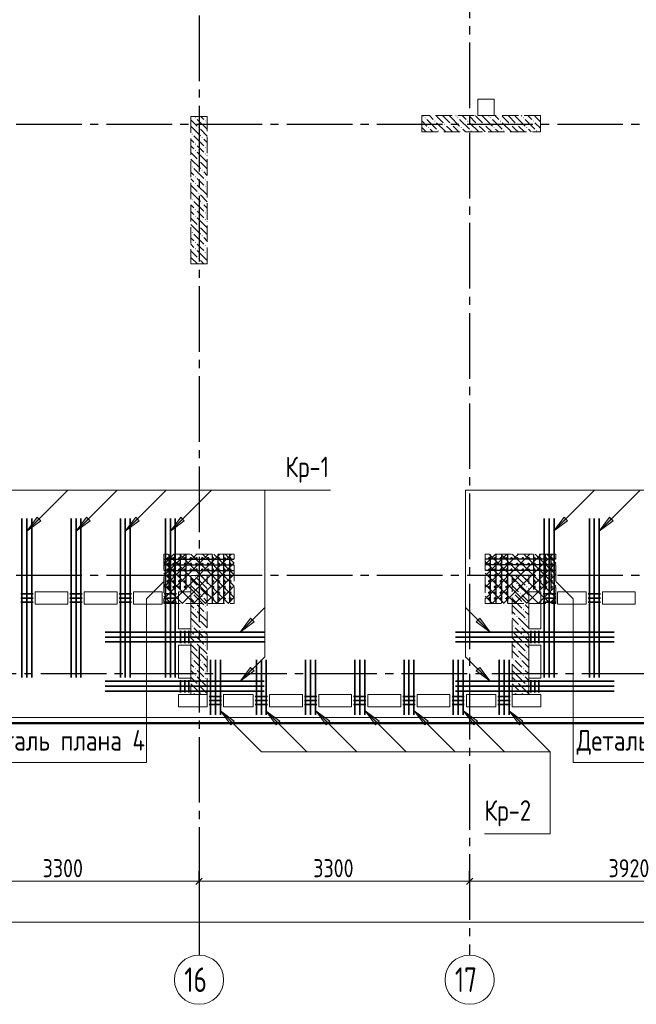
# Model space of a CAD drawing. Header units: millimetres. Extents: x 0 to 61017, y 0 to 42000.
# Tile 8 of 16: x 29352 to 36872, y 16370 to 28380. Entities that reach past the tile are written whole.
import ezdxf

# ---------------------------------------------------------------- set-up
doc = ezdxf.new("R2010")
doc.units = ezdxf.units.MM
doc.linetypes.add('______2', pattern=[270, 200, -70])
doc.linetypes.add('______5', pattern=[1100, 800, -100, 100, -100])
for name, color, linetype, lineweight, true_color in [('S1 Стержни арматуры фон', 7, '______2', 13, 0xa0a0a0), ('Вспомогательная арматура', 7, 'Continuous', 18, 0x656565), ('Поперечная арматура', 7, 'Continuous', 18, 0x5a2814), ('Поперечное армирование AW фон', 7, '______2', 13, 0xa0a0a0)]:
    doc.layers.add(name, color=color, linetype=linetype, lineweight=lineweight, true_color=true_color)
for name, color, linetype, lineweight in [('Standard', 7, 'Continuous', 25), ('ЖБ Перекрытие верхний уровень', 7, 'Continuous', 35), ('ЖБ Пилон', 7, 'Continuous', 35), ('Оси', 40, '______5', 18), ('Позиционная метка номер позиции', 7, 'Continuous', 13), ('Примечания', 7, 'Continuous', 25)]:
    doc.layers.add(name, color=color, linetype=linetype, lineweight=lineweight)
doc.styles.add('GOST 2.304-81', font='txt')
doc.styles.add('ISOCPEUR', font='txt')

msp = doc.modelspace()

# ---------------------------------------------------------------- hatches: boundary and pattern name
at = {"layer": 'ЖБ Пилон', "linetype": 'Continuous', "lineweight": 18, "transparency": 33554687}
for points in [[(31490, 27183), (31497, 27190), (31503, 27183), (31497, 27177)], [(31610, 27143), (31617, 27150), (31623, 27143), (31617, 27137)], [(34290, 27183), (34297, 27190), (34303, 27183), (34297, 27177)], [(34410, 27143), (34417, 27150), (34423, 27143), (34417, 27137)], [(34690, 27183), (34697, 27190), (34703, 27183), (34697, 27177)], [(34810, 27143), (34817, 27150), (34823, 27143), (34817, 27137)], [(35090, 27183), (35097, 27190), (35103, 27183), (35097, 27177)], [(35210, 27143), (35217, 27150), (35223, 27143), (35217, 27137)], [(35490, 27183), (35497, 27190), (35503, 27183), (35497, 27177)], [(35610, 27143), (35617, 27150), (35623, 27143), (35617, 27137)], [(31530, 27063), (31537, 27070), (31543, 27063), (31537, 27057)], [(34330, 27063), (34337, 27070), (34343, 27063), (34337, 27057)], [(34450, 27023), (34457, 27030), (34463, 27023), (34457, 27017)], [(34530, 27103), (34537, 27110), (34543, 27103), (34537, 27097)], [(34610, 27103), (34617, 27110), (34623, 27103), (34617, 27097)], [(34730, 27063), (34737, 27070), (34743, 27063), (34737, 27057)], [(34850, 27023), (34857, 27030), (34863, 27023), (34857, 27017)], [(34930, 27103), (34937, 27110), (34943, 27103), (34937, 27097)], [(35010, 27103), (35017, 27110), (35023, 27103), (35017, 27097)], [(35130, 27063), (35137, 27070), (35143, 27063), (35137, 27057)], [(35250, 27023), (35257, 27030), (35263, 27023), (35257, 27017)], [(35330, 27103), (35337, 27110), (35343, 27103), (35337, 27097)], [(35410, 27103), (35417, 27110), (35423, 27103), (35417, 27097)], [(35530, 27063), (35537, 27070), (35543, 27063), (35537, 27057)], [(35650, 27023), (35657, 27030), (35663, 27023), (35657, 27017)], [(31450, 26983), (31457, 26990), (31463, 26983), (31457, 26977)], [(31570, 26943), (31577, 26950), (31583, 26943), (31577, 26937)], [(31490, 26863), (31497, 26870), (31503, 26863), (31497, 26857)], [(31490, 26783), (31497, 26790), (31503, 26783), (31497, 26777)], [(31610, 26823), (31617, 26830), (31623, 26823), (31617, 26817)], [(31530, 26663), (31537, 26670), (31543, 26663), (31537, 26657)], [(31610, 26743), (31617, 26750), (31623, 26743), (31617, 26737)], [(31450, 26583), (31457, 26590), (31463, 26583), (31457, 26577)], [(31570, 26543), (31577, 26550), (31583, 26543), (31577, 26537)], [(31490, 26463), (31497, 26470), (31503, 26463), (31497, 26457)], [(31610, 26423), (31617, 26430), (31623, 26423), (31617, 26417)], [(31490, 26383), (31497, 26390), (31503, 26383), (31497, 26377)], [(31610, 26343), (31617, 26350), (31623, 26343), (31617, 26337)], [(31450, 26183), (31457, 26190), (31463, 26183), (31457, 26177)], [(31530, 26263), (31537, 26270), (31543, 26263), (31537, 26257)], [(31490, 26063), (31497, 26070), (31503, 26063), (31497, 26057)], [(31570, 26143), (31577, 26150), (31583, 26143), (31577, 26137)], [(31490, 25983), (31497, 25990), (31503, 25983), (31497, 25977)], [(31610, 26023), (31617, 26030), (31623, 26023), (31617, 26017)], [(31610, 25943), (31617, 25950), (31623, 25943), (31617, 25937)], [(31530, 25863), (31537, 25870), (31543, 25863), (31537, 25857)], [(31450, 25783), (31457, 25790), (31463, 25783), (31457, 25777)], [(31570, 25743), (31577, 25750), (31583, 25743), (31577, 25737)], [(31490, 25663), (31497, 25670), (31503, 25663), (31497, 25657)], [(31490, 25583), (31497, 25590), (31503, 25583), (31497, 25577)], [(31610, 25623), (31617, 25630), (31623, 25623), (31617, 25617)], [(31530, 25463), (31537, 25470), (31543, 25463), (31537, 25457)], [(31610, 25543), (31617, 25550), (31623, 25543), (31617, 25537)], [(31490, 21583), (31497, 21590), (31503, 21583), (31497, 21577)], [(31610, 21543), (31617, 21550), (31623, 21543), (31617, 21537)], [(35410, 21503), (35417, 21510), (35423, 21503), (35417, 21497)], [(35490, 21583), (35497, 21590), (35503, 21583), (35497, 21577)], [(31450, 21383), (31457, 21390), (31463, 21383), (31457, 21377)], [(31530, 21463), (31537, 21470), (31543, 21463), (31537, 21457)], [(35370, 21383), (35377, 21390), (35383, 21383), (35377, 21377)], [(35450, 21383), (35457, 21390), (35463, 21383), (35457, 21377)], [(35530, 21463), (35537, 21470), (35543, 21463), (35537, 21457)], [(31490, 21263), (31497, 21270), (31503, 21263), (31497, 21257)], [(31570, 21343), (31577, 21350), (31583, 21343), (31577, 21337)], [(35490, 21263), (35497, 21270), (35503, 21263), (35497, 21257)], [(31490, 21183), (31497, 21190), (31503, 21183), (31497, 21177)], [(31610, 21223), (31617, 21230), (31623, 21223), (31617, 21217)], [(31610, 21143), (31617, 21150), (31623, 21143), (31617, 21137)], [(35490, 21183), (35497, 21190), (35503, 21183), (35497, 21177)], [(31530, 21063), (31537, 21070), (31543, 21063), (31537, 21057)], [(35410, 21103), (35417, 21110), (35423, 21103), (35417, 21097)], [(35530, 21063), (35537, 21070), (35543, 21063), (35537, 21057)], [(31450, 20983), (31457, 20990), (31463, 20983), (31457, 20977)], [(31570, 20943), (31577, 20950), (31583, 20943), (31577, 20937)], [(35370, 20983), (35377, 20990), (35383, 20983), (35377, 20977)], [(35450, 20983), (35457, 20990), (35463, 20983), (35457, 20977)], [(31490, 20863), (31497, 20870), (31503, 20863), (31497, 20857)], [(31490, 20783), (31497, 20790), (31503, 20783), (31497, 20777)], [(31610, 20823), (31617, 20830), (31623, 20823), (31617, 20817)], [(35490, 20863), (35497, 20870), (35503, 20863), (35497, 20857)], [(35490, 20783), (35497, 20790), (35503, 20783), (35497, 20777)], [(31530, 20663), (31537, 20670), (31543, 20663), (31537, 20657)], [(31610, 20743), (31617, 20750), (31623, 20743), (31617, 20737)], [(35410, 20703), (35417, 20710), (35423, 20703), (35417, 20697)], [(35530, 20663), (35537, 20670), (35543, 20663), (35537, 20657)], [(31450, 20583), (31457, 20590), (31463, 20583), (31457, 20577)], [(31570, 20543), (31577, 20550), (31583, 20543), (31577, 20537)], [(35370, 20583), (35377, 20590), (35383, 20583), (35377, 20577)], [(35450, 20583), (35457, 20590), (35463, 20583), (35457, 20577)], [(31490, 20463), (31497, 20470), (31503, 20463), (31497, 20457)], [(31610, 20423), (31617, 20430), (31623, 20423), (31617, 20417)], [(35490, 20463), (35497, 20470), (35503, 20463), (35497, 20457)], [(31490, 20383), (31497, 20390), (31503, 20383), (31497, 20377)], [(31610, 20343), (31617, 20350), (31623, 20343), (31617, 20337)], [(35410, 20303), (35417, 20310), (35423, 20303), (35417, 20297)], [(35490, 20383), (35497, 20390), (35503, 20383), (35497, 20377)], [(31450, 20183), (31457, 20190), (31463, 20183), (31457, 20177)], [(31530, 20263), (31537, 20270), (31543, 20263), (31537, 20257)], [(35370, 20183), (35377, 20190), (35383, 20183), (35377, 20177)], [(35450, 20183), (35457, 20190), (35463, 20183), (35457, 20177)], [(35530, 20263), (35537, 20270), (35543, 20263), (35537, 20257)]]:
    msp.add_hatch(color=7, dxfattribs=at).paths.add_polyline_path(points, flags=16)
at = {"layer": 'Позиционная метка номер позиции', "linetype": 'Continuous', "lineweight": 13, "transparency": 33554687}
for points in [[(29610, 22268), (29440, 22140), (29567, 22310)], [(30210, 22268), (30040, 22140), (30167, 22310)], [(30810, 22268), (30640, 22140), (30767, 22310)], [(31360, 22268), (31190, 22140), (31317, 22310)], [(36034, 22268), (35864, 22140), (35991, 22310)], [(36034, 22268), (35864, 22140), (35991, 22310)], [(36590, 22268), (36420, 22140), (36547, 22310)], [(32211, 21037), (32041, 20910), (32169, 21080)], [(34963, 21080), (35091, 20910), (34921, 21037)], [(32211, 20437), (32041, 20310), (32169, 20480)], [(34963, 20480), (35091, 20310), (34921, 20437)], [(34963, 20480), (35091, 20310), (34921, 20437)], [(31927, 19780), (31800, 19950), (31970, 19822)], [(32482, 19780), (32355, 19950), (32525, 19822)], [(33092, 19780), (32965, 19950), (33135, 19822)], [(33692, 19780), (33565, 19950), (33735, 19822)], [(34292, 19780), (34165, 19950), (34335, 19822)], [(34892, 19780), (34765, 19950), (34935, 19822)], [(35447, 19780), (35320, 19950), (35490, 19822)]]:
    msp.add_hatch(color=7, dxfattribs=at).paths.add_polyline_path(points, flags=16)

# ---------------------------------------------------------------- linework, layer by layer
at = {"layer": 'S1 Стержни арматуры фон', "color": 7, "linetype": 'Continuous', "lineweight": 35, "transparency": 33554687}
for p, q in [((29380, 22294), (29380, 20356)), ((29380, 22294), (29380, 20356)), ((29440, 22294), (29440, 20356)), ((29440, 22294), (29440, 20356)), ((29500, 22294), (29500, 20356)), ((29500, 22294), (29500, 20356)), ((29980, 22294), (29980, 20356)), ((29980, 22294), (29980, 20356)), ((30040, 22294), (30040, 20356)), ((30040, 22294), (30040, 20356)), ((30100, 22294), (30100, 20356)), ((30100, 22294), (30100, 20356)), ((30580, 22294), (30580, 20356)), ((30580, 22294), (30580, 20356)), ((30640, 22294), (30640, 20356)), ((30640, 22294), (30640, 20356)), ((30700, 22294), (30700, 20356)), ((30700, 22294), (30700, 20356)), ((31130, 22294), (31130, 20356)), ((31130, 22294), (31130, 20356)), ((31190, 22294), (31190, 20356)), ((31190, 22294), (31190, 20356)), ((31250, 22294), (31250, 20356)), ((31250, 22294), (31250, 20356)), ((35750, 22294), (35750, 20356)), ((35750, 22294), (35750, 20356)), ((35810, 22294), (35810, 20356)), ((35810, 22294), (35810, 20356)), ((35870, 22294), (35870, 20356)), ((35870, 22294), (35870, 20356)), ((36300, 22294), (36300, 20356)), ((36300, 22294), (36300, 20356)), ((36360, 22294), (36360, 20356)), ((36360, 22294), (36360, 20356)), ((36420, 22294), (36420, 20356)), ((36420, 22294), (36420, 20356)), ((32334, 20910), (30396, 20910)), ((32334, 20910), (30396, 20910)), ((36604, 20910), (34666, 20910)), ((36604, 20910), (34666, 20910)), ((32334, 20850), (30396, 20850)), ((32334, 20850), (30396, 20850)), ((32334, 20790), (30396, 20790)), ((32334, 20790), (30396, 20790)), ((36604, 20850), (34666, 20850)), ((36604, 20850), (34666, 20850)), ((36604, 20790), (34666, 20790)), ((36604, 20790), (34666, 20790)), ((31680, 19900), (31680, 20572)), ((31740, 19900), (31740, 20572)), ((31800, 19900), (31800, 20572)), ((32240, 19900), (32240, 20572)), ((32300, 19900), (32300, 20572)), ((32360, 19900), (32360, 20572)), ((32840, 19900), (32840, 20572)), ((32900, 19900), (32900, 20572)), ((32960, 19900), (32960, 20572)), ((33440, 19900), (33440, 20572)), ((33500, 19900), (33500, 20572)), ((33560, 19900), (33560, 20572)), ((34040, 19900), (34040, 20572)), ((34100, 19900), (34100, 20572)), ((34160, 19900), (34160, 20572)), ((34640, 19900), (34640, 20572)), ((34700, 19900), (34700, 20572)), ((34760, 19900), (34760, 20572)), ((35200, 19900), (35200, 20572)), ((35260, 19900), (35260, 20572)), ((35320, 19900), (35320, 20572)), ((32334, 20310), (30396, 20310)), ((32334, 20310), (30396, 20310)), ((36604, 20310), (34666, 20310)), ((36604, 20310), (34666, 20310)), ((32334, 20250), (30396, 20250)), ((32334, 20250), (30396, 20250)), ((32334, 20190), (30396, 20190)), ((32334, 20190), (30396, 20190)), ((36604, 20250), (34666, 20250)), ((36604, 20250), (34666, 20250)), ((36604, 20190), (34666, 20190)), ((36604, 20190), (34666, 20190))]:
    msp.add_line(p, q, dxfattribs=at)
at = {"layer": 'Standard', "color": 7, "linetype": 'Continuous', "lineweight": 25, "transparency": 33554687}
for p, q in [((31502, 17833), (31577, 17907)), ((34802, 17833), (34877, 17907))]:
    msp.add_line(p, q, dxfattribs=at)
at = {"layer": 'Standard', "color": 251, "linetype": 'Continuous', "lineweight": -3, "true_color": 0x656565, "transparency": 33554687}
for p, q in [((31540, 17870), (31540, 17995)), ((34840, 17870), (34840, 17995)), ((31540, 17870), (31540, 17745)), ((31540, 17870), (31540, 17418)), ((34840, 17870), (34840, 17745)), ((34840, 17870), (34840, 17418))]:
    msp.add_line(p, q, dxfattribs=at)
at = {"layer": 'Standard', "color": 7, "linetype": 'Continuous', "lineweight": 13, "transparency": 33554687}
for p, q in [((28240, 17870), (31540, 17870)), ((31540, 17870), (34840, 17870)), ((34840, 17870), (38760, 17870)), ((49280, 17370), (7200, 17370))]:
    msp.add_line(p, q, dxfattribs=at)
at = {"layer": 'Standard', "color": 254, "linetype": 'Continuous', "lineweight": 50, "true_color": 0xc4c4ff, "transparency": 33554687}
msp.add_lwpolyline([(7025, 19800), (49780, 19800), (49780, 34900), (7025, 34900), (7025, 19800)], dxfattribs=at)
at = {"layer": 'Вспомогательная арматура', "color": 7, "linetype": 'Continuous', "lineweight": 25, "transparency": 33554687}
for p, q in [((31115, 21800), (31965, 21800)), ((31170, 21855), (31170, 21430)), ((31240, 21855), (31240, 21430)), ((31310, 21855), (31310, 21430)), ((31380, 21855), (31380, 21430)), ((31700, 21855), (31700, 21265)), ((31770, 21855), (31770, 21265)), ((31840, 21855), (31840, 21265)), ((31910, 21855), (31910, 21265)), ((35885, 21800), (35035, 21800)), ((35090, 21855), (35090, 21265)), ((35160, 21855), (35160, 21265)), ((35230, 21855), (35230, 21265)), ((35300, 21855), (35300, 21265)), ((35620, 21855), (35620, 21430)), ((35690, 21855), (35690, 21430)), ((35760, 21855), (35760, 21430)), ((35830, 21855), (35830, 21430)), ((31115, 21730), (31965, 21730)), ((31115, 21660), (31965, 21660)), ((35885, 21730), (35035, 21730)), ((35885, 21660), (35035, 21660))]:
    msp.add_line(p, q, dxfattribs=at)
at = {"layer": 'ЖБ Перекрытие верхний уровень', "color": 7, "linetype": 'Continuous', "lineweight": 18, "transparency": 33554687}
for p, q in [((35140, 27410), (34940, 27410)), ((34940, 27410), (34940, 27210)), ((35140, 27210), (35140, 27410)), ((34940, 27210), (35140, 27210)), ((29540, 21250), (29540, 21400)), ((29540, 21400), (29940, 21400)), ((29940, 21400), (29940, 21250)), ((30140, 21400), (30540, 21400)), ((30140, 21250), (30140, 21400)), ((30540, 21400), (30540, 21250)), ((30740, 21250), (30740, 21400)), ((30740, 21400), (31090, 21400)), ((31090, 21400), (31090, 21250)), ((31290, 20950), (31290, 21400)), ((31290, 21400), (31440, 21400)), ((31440, 21400), (31440, 20950)), ((35560, 20950), (35560, 21400)), ((35560, 21400), (35710, 21400)), ((35710, 21400), (35710, 20950)), ((35910, 21250), (35910, 21400)), ((35910, 21400), (36260, 21400)), ((36260, 21400), (36260, 21250)), ((36460, 21250), (36460, 21400)), ((36460, 21400), (36860, 21400)), ((36860, 21400), (36860, 21250)), ((29940, 21250), (29540, 21250)), ((30540, 21250), (30140, 21250)), ((31090, 21250), (30740, 21250)), ((36260, 21250), (35910, 21250)), ((36860, 21250), (36460, 21250)), ((31440, 20950), (31290, 20950)), ((35710, 20950), (35560, 20950)), ((31290, 20350), (31290, 20750)), ((31290, 20750), (31440, 20750)), ((31440, 20750), (31440, 20350)), ((35560, 20350), (35560, 20750)), ((35560, 20750), (35710, 20750)), ((35710, 20750), (35710, 20350)), ((31440, 20350), (31290, 20350)), ((35710, 20350), (35560, 20350)), ((31290, 20000), (31290, 20150)), ((31290, 20150), (31640, 20150)), ((31640, 20150), (31640, 20000)), ((31840, 20150), (32200, 20150)), ((31840, 20000), (31840, 20150)), ((32200, 20150), (32200, 20000)), ((32400, 20150), (32800, 20150)), ((32400, 20000), (32400, 20150)), ((32800, 20150), (32800, 20000)), ((33000, 20000), (33000, 20150)), ((33000, 20150), (33400, 20150)), ((33400, 20150), (33400, 20000)), ((33600, 20150), (34000, 20150)), ((33600, 20000), (33600, 20150)), ((34000, 20150), (34000, 20000)), ((34200, 20000), (34200, 20150)), ((34200, 20150), (34600, 20150)), ((34600, 20150), (34600, 20000)), ((34800, 20000), (34800, 20150)), ((34800, 20150), (35160, 20150)), ((35160, 20150), (35160, 20000)), ((35360, 20150), (35710, 20150)), ((35360, 20000), (35360, 20150)), ((35710, 20150), (35710, 20000)), ((31640, 20000), (31290, 20000)), ((32200, 20000), (31840, 20000)), ((32800, 20000), (32400, 20000)), ((33400, 20000), (33000, 20000)), ((34000, 20000), (33600, 20000)), ((34600, 20000), (34200, 20000)), ((35160, 20000), (34800, 20000)), ((35710, 20000), (35360, 20000)), ((28240, 19870), (49710, 19870))]:
    msp.add_line(p, q, dxfattribs=at)
at = {"layer": 'ЖБ Пилон', "color": 253, "linetype": '______2', "lineweight": 13, "true_color": 0xa0a0a0, "transparency": 33554687}
for p, q in [((31440, 27200), (31440, 25400)), ((31640, 27200), (31440, 27200)), ((31640, 25400), (31640, 27200)), ((35705, 27210), (34255, 27210)), ((34255, 27210), (34255, 27010)), ((35705, 27010), (35705, 27210)), ((34255, 27010), (35705, 27010)), ((31440, 25400), (31640, 25400)), ((31440, 21600), (31440, 20150)), ((31640, 21600), (31440, 21600)), ((31640, 20150), (31640, 21600)), ((35360, 21600), (35360, 20150)), ((35560, 21600), (35360, 21600)), ((35560, 20150), (35560, 21600)), ((31440, 20150), (31640, 20150)), ((35360, 20150), (35560, 20150))]:
    msp.add_line(p, q, dxfattribs=at)
at = {"layer": 'ЖБ Пилон', "color": 9, "linetype": 'Continuous', "lineweight": 18, "true_color": 0xc7c7c7, "transparency": 33554687}
for p, q in [((31440, 27160), (31517, 27083)), ((31517, 27163), (31637, 27043)), ((31597, 27163), (31560, 27200)), ((34255, 27145), (34317, 27083)), ((34270, 27210), (34277, 27203)), ((34317, 27163), (34437, 27043)), ((34357, 27203), (34350, 27210)), ((34397, 27163), (34357, 27203)), ((34437, 27203), (34517, 27123)), ((34517, 27203), (34510, 27210)), ((34517, 27203), (34597, 27123)), ((34590, 27210), (34597, 27203)), ((34597, 27203), (34717, 27083)), ((34670, 27210), (34677, 27203)), ((34717, 27163), (34837, 27043)), ((34757, 27203), (34750, 27210)), ((34797, 27163), (34757, 27203)), ((34837, 27203), (34917, 27123)), ((34917, 27203), (34910, 27210)), ((34917, 27203), (34997, 27123)), ((34990, 27210), (34997, 27203)), ((34997, 27203), (35117, 27083)), ((35070, 27210), (35077, 27203)), ((35117, 27163), (35237, 27043)), ((35157, 27203), (35150, 27210)), ((35197, 27163), (35157, 27203)), ((35237, 27203), (35317, 27123)), ((35317, 27203), (35310, 27210)), ((35317, 27203), (35397, 27123)), ((35390, 27210), (35397, 27203)), ((35397, 27203), (35517, 27083)), ((35470, 27210), (35477, 27203)), ((35517, 27163), (35637, 27043)), ((35557, 27203), (35550, 27210)), ((35597, 27163), (35557, 27203)), ((35637, 27203), (35705, 27135)), ((31440, 27080), (31557, 26963)), ((31557, 27043), (31640, 26960)), ((31637, 27123), (31640, 27120)), ((34255, 27065), (34310, 27010)), ((34357, 27043), (34390, 27010)), ((34437, 27123), (34550, 27010)), ((34597, 27043), (34557, 27083)), ((34630, 27010), (34597, 27043)), ((34637, 27083), (34710, 27010)), ((34757, 27043), (34790, 27010)), ((34837, 27123), (34950, 27010)), ((34997, 27043), (34957, 27083)), ((35030, 27010), (34997, 27043)), ((35037, 27083), (35110, 27010)), ((35157, 27043), (35190, 27010)), ((35237, 27123), (35350, 27010)), ((35397, 27043), (35357, 27083)), ((35430, 27010), (35397, 27043)), ((35437, 27083), (35510, 27010)), ((35557, 27043), (35590, 27010)), ((35637, 27123), (35705, 27055)), ((31440, 26920), (31477, 26883)), ((31477, 26963), (31597, 26843)), ((31640, 26880), (31597, 26923)), ((31440, 26840), (31477, 26803)), ((31557, 26803), (31517, 26843)), ((31597, 26763), (31557, 26803)), ((31637, 26803), (31640, 26800)), ((31440, 26760), (31517, 26683)), ((31440, 26680), (31557, 26563)), ((31517, 26763), (31637, 26643)), ((31637, 26723), (31640, 26720)), ((31477, 26563), (31597, 26443)), ((31557, 26643), (31640, 26560)), ((31440, 26520), (31477, 26483)), ((31440, 26440), (31477, 26403)), ((31557, 26403), (31517, 26443)), ((31640, 26480), (31597, 26523)), ((31440, 26360), (31517, 26283)), ((31517, 26363), (31637, 26243)), ((31597, 26363), (31557, 26403)), ((31637, 26403), (31640, 26400)), ((31637, 26323), (31640, 26320)), ((31440, 26280), (31557, 26163)), ((31557, 26243), (31640, 26160)), ((31440, 26120), (31477, 26083)), ((31477, 26163), (31597, 26043)), ((31640, 26080), (31597, 26123)), ((31440, 26040), (31477, 26003)), ((31440, 25960), (31517, 25883)), ((31557, 26003), (31517, 26043)), ((31517, 25963), (31637, 25843)), ((31597, 25963), (31557, 26003)), ((31637, 26003), (31640, 26000)), ((31440, 25880), (31557, 25763)), ((31557, 25843), (31640, 25760)), ((31637, 25923), (31640, 25920)), ((31440, 25720), (31477, 25683)), ((31477, 25763), (31597, 25643)), ((31640, 25680), (31597, 25723)), ((31440, 25640), (31477, 25603)), ((31557, 25603), (31517, 25643)), ((31597, 25563), (31557, 25603)), ((31637, 25603), (31640, 25600)), ((31440, 25560), (31517, 25483)), ((31440, 25480), (31520, 25400)), ((31517, 25563), (31637, 25443)), ((31637, 25523), (31640, 25520)), ((31557, 25443), (31600, 25400)), ((31440, 21560), (31517, 21483)), ((31517, 21563), (31637, 21443)), ((31597, 21563), (31560, 21600)), ((31637, 21523), (31640, 21520)), ((35360, 21560), (35397, 21523)), ((35400, 21600), (35517, 21483)), ((35517, 21563), (35560, 21520)), ((31440, 21480), (31557, 21363)), ((31557, 21443), (31640, 21360)), ((35397, 21443), (35360, 21480)), ((35437, 21403), (35397, 21443)), ((35437, 21483), (35557, 21363)), ((35557, 21443), (35560, 21440)), ((31440, 21320), (31477, 21283)), ((31477, 21363), (31597, 21243)), ((31640, 21280), (31597, 21323)), ((35397, 21283), (35360, 21320)), ((35397, 21363), (35477, 21283)), ((35397, 21283), (35477, 21203)), ((35477, 21363), (35560, 21280)), ((31440, 21240), (31477, 21203)), ((31440, 21160), (31517, 21083)), ((31557, 21203), (31517, 21243)), ((31517, 21163), (31637, 21043)), ((31597, 21163), (31557, 21203)), ((31637, 21203), (31640, 21200)), ((35360, 21240), (35397, 21203)), ((35360, 21160), (35397, 21123)), ((35397, 21203), (35517, 21083)), ((35557, 21203), (35517, 21243)), ((35517, 21163), (35560, 21120)), ((35560, 21200), (35557, 21203)), ((31440, 21080), (31557, 20963)), ((31557, 21043), (31640, 20960)), ((31637, 21123), (31640, 21120)), ((35397, 21043), (35360, 21080)), ((35437, 21003), (35397, 21043)), ((35437, 21083), (35557, 20963)), ((35557, 21043), (35560, 21040)), ((31440, 20920), (31477, 20883)), ((31477, 20963), (31597, 20843)), ((31640, 20880), (31597, 20923)), ((35397, 20883), (35360, 20920)), ((35397, 20963), (35477, 20883)), ((35477, 20963), (35560, 20880)), ((31440, 20840), (31477, 20803)), ((31557, 20803), (31517, 20843)), ((31597, 20763), (31557, 20803)), ((31637, 20803), (31640, 20800)), ((35360, 20840), (35397, 20803)), ((35397, 20883), (35477, 20803)), ((35397, 20803), (35517, 20683)), ((35557, 20803), (35517, 20843)), ((35560, 20800), (35557, 20803)), ((31440, 20760), (31517, 20683)), ((31440, 20680), (31557, 20563)), ((31517, 20763), (31637, 20643)), ((31637, 20723), (31640, 20720)), ((35360, 20760), (35397, 20723)), ((35397, 20643), (35360, 20680)), ((35437, 20683), (35557, 20563)), ((35517, 20763), (35560, 20720)), ((31477, 20563), (31597, 20443)), ((31557, 20643), (31640, 20560)), ((35437, 20603), (35397, 20643)), ((35397, 20563), (35477, 20483)), ((35477, 20563), (35560, 20480)), ((35557, 20643), (35560, 20640)), ((31440, 20520), (31477, 20483)), ((31440, 20440), (31477, 20403)), ((31557, 20403), (31517, 20443)), ((31640, 20480), (31597, 20523)), ((35397, 20483), (35360, 20520)), ((35360, 20440), (35397, 20403)), ((35397, 20483), (35477, 20403)), ((35557, 20403), (35517, 20443)), ((31440, 20360), (31517, 20283)), ((31517, 20363), (31637, 20243)), ((31597, 20363), (31557, 20403)), ((31637, 20403), (31640, 20400)), ((31637, 20323), (31640, 20320)), ((35360, 20360), (35397, 20323)), ((35397, 20403), (35517, 20283)), ((35517, 20363), (35560, 20320)), ((35560, 20400), (35557, 20403)), ((31440, 20280), (31557, 20163)), ((31557, 20243), (31640, 20160)), ((35397, 20243), (35360, 20280)), ((35437, 20203), (35397, 20243)), ((35437, 20283), (35557, 20163)), ((35557, 20243), (35560, 20240)), ((31477, 20163), (31490, 20150)), ((35397, 20163), (35410, 20150)), ((35477, 20163), (35490, 20150))]:
    msp.add_line(p, q, dxfattribs=at)
at = {"layer": 'Оси', "color": 8, "linetype": '______5', "lineweight": -3, "transparency": 33554687}
for p, q in [((34840, 35800), (34840, 16970)), ((31540, 35030), (31540, 16970)), ((49910, 27100), (4600, 27100)), ((49910, 21600), (4600, 21600)), ((50210, 20400), (4600, 20400))]:
    msp.add_line(p, q, dxfattribs=at)
at = {"layer": 'Оси', "color": 7, "linetype": 'Continuous', "lineweight": 13, "transparency": 33554687}
for centre in [(31540, 16670), (34840, 16670)]:
    msp.add_circle(centre, 300, dxfattribs=at)
at = {"layer": 'Позиционная метка номер позиции', "color": 7, "linetype": 'Continuous', "lineweight": 13, "transparency": 33554687}
for p, q in [((29440, 22140), (29940, 22640)), ((30040, 22140), (30540, 22640)), ((30640, 22140), (31140, 22640)), ((31190, 22140), (31690, 22640)), ((35864, 22140), (36364, 22640)), ((36420, 22140), (36920, 22640)), ((29440, 22140), (29567, 22310)), ((29610, 22268), (29440, 22140)), ((29567, 22310), (29610, 22268)), ((29588, 22289), (29599, 22300)), ((30040, 22140), (30167, 22310)), ((30210, 22268), (30040, 22140)), ((30167, 22310), (30210, 22268)), ((30188, 22289), (30199, 22300)), ((30640, 22140), (30767, 22310)), ((30810, 22268), (30640, 22140)), ((30767, 22310), (30810, 22268)), ((30788, 22289), (30799, 22300)), ((31190, 22140), (31317, 22310)), ((31360, 22268), (31190, 22140)), ((31317, 22310), (31360, 22268)), ((31338, 22289), (31349, 22300)), ((35864, 22140), (35991, 22310)), ((35864, 22140), (35991, 22310)), ((36034, 22268), (35864, 22140)), ((36034, 22268), (35864, 22140)), ((35991, 22310), (36034, 22268)), ((35991, 22310), (36034, 22268)), ((36012, 22289), (36023, 22300)), ((36012, 22289), (36023, 22300)), ((36420, 22140), (36547, 22310)), ((36590, 22268), (36420, 22140)), ((36547, 22310), (36590, 22268)), ((36568, 22289), (36579, 22300)), ((29440, 22140), (29440, 22140)), ((29440, 22140), (29440, 22140)), ((29440, 22140), (29440, 22140)), ((30040, 22140), (30040, 22140)), ((30040, 22140), (30040, 22140)), ((30040, 22140), (30040, 22140)), ((30640, 22140), (30640, 22140)), ((30640, 22140), (30640, 22140)), ((30640, 22140), (30640, 22140)), ((31190, 22140), (31190, 22140)), ((31190, 22140), (31190, 22140)), ((31190, 22140), (31190, 22140)), ((35864, 22140), (35864, 22140)), ((35864, 22140), (35864, 22140)), ((35864, 22140), (35864, 22140)), ((35864, 22140), (35864, 22140)), ((35864, 22140), (35864, 22140)), ((35864, 22140), (35864, 22140)), ((36420, 22140), (36420, 22140)), ((36420, 22140), (36420, 22140)), ((36420, 22140), (36420, 22140)), ((32041, 20910), (32341, 21210)), ((35091, 20910), (34791, 21210)), ((32041, 20910), (32169, 21080)), ((32211, 21037), (32041, 20910)), ((32169, 21080), (32211, 21037)), ((32190, 21058), (32200, 21069)), ((34921, 21037), (34963, 21080)), ((35091, 20910), (34921, 21037)), ((34942, 21058), (34932, 21069)), ((34963, 21080), (35091, 20910)), ((32041, 20910), (32041, 20910)), ((32041, 20910), (32041, 20910)), ((32041, 20910), (32041, 20910)), ((35091, 20910), (35091, 20910)), ((35091, 20910), (35091, 20910)), ((35091, 20910), (35091, 20910)), ((35091, 20310), (34791, 20610)), ((32041, 20310), (32169, 20480)), ((32211, 20437), (32041, 20310)), ((32169, 20480), (32211, 20437)), ((32190, 20458), (32200, 20469)), ((34921, 20437), (34963, 20480)), ((34921, 20437), (34963, 20480)), ((35091, 20310), (34921, 20437)), ((35091, 20310), (34921, 20437)), ((34942, 20458), (34932, 20469)), ((34942, 20458), (34932, 20469)), ((34963, 20480), (35091, 20310)), ((34963, 20480), (35091, 20310)), ((32041, 20310), (32041, 20310)), ((32041, 20310), (32041, 20310)), ((32041, 20310), (32041, 20310)), ((35091, 20310), (35091, 20310)), ((35091, 20310), (35091, 20310)), ((35091, 20310), (35091, 20310)), ((35091, 20310), (35091, 20310)), ((35091, 20310), (35091, 20310)), ((35091, 20310), (35091, 20310)), ((31800, 19950), (31800, 19950)), ((31800, 19950), (31800, 19950)), ((31800, 19950), (31800, 19950)), ((31800, 19950), (31970, 19822)), ((31927, 19780), (31800, 19950)), ((32355, 19950), (32355, 19950)), ((32355, 19950), (32355, 19950)), ((32355, 19950), (32355, 19950)), ((32355, 19950), (32525, 19822)), ((32482, 19780), (32355, 19950)), ((32965, 19950), (32965, 19950)), ((32965, 19950), (32965, 19950)), ((32965, 19950), (32965, 19950)), ((32965, 19950), (33135, 19822)), ((33092, 19780), (32965, 19950)), ((33565, 19950), (33565, 19950)), ((33565, 19950), (33565, 19950)), ((33565, 19950), (33565, 19950)), ((33565, 19950), (33735, 19822)), ((33692, 19780), (33565, 19950)), ((34165, 19950), (34165, 19950)), ((34165, 19950), (34165, 19950)), ((34165, 19950), (34165, 19950)), ((34165, 19950), (34335, 19822)), ((34292, 19780), (34165, 19950)), ((34765, 19950), (34765, 19950)), ((34765, 19950), (34765, 19950)), ((34765, 19950), (34765, 19950)), ((34765, 19950), (34935, 19822)), ((34892, 19780), (34765, 19950)), ((35320, 19950), (35320, 19950)), ((35320, 19950), (35320, 19950)), ((35320, 19950), (35320, 19950)), ((35320, 19950), (35490, 19822)), ((35447, 19780), (35320, 19950)), ((31970, 19822), (31927, 19780)), ((32525, 19822), (32482, 19780)), ((33135, 19822), (33092, 19780)), ((33735, 19822), (33692, 19780)), ((34335, 19822), (34292, 19780)), ((34935, 19822), (34892, 19780)), ((35490, 19822), (35447, 19780)), ((31948, 19801), (31959, 19791)), ((32503, 19801), (32514, 19791)), ((33113, 19801), (33124, 19791)), ((33713, 19801), (33724, 19791)), ((34313, 19801), (34324, 19791)), ((34913, 19801), (34924, 19791)), ((35468, 19801), (35479, 19791))]:
    msp.add_line(p, q, dxfattribs=at)
for points in [[(24571, 20310), (24271, 20610), (24271, 22640), (33141, 22640)], [(25344, 22140), (25844, 22640), (33141, 22640)], [(32041, 20310), (32341, 20610), (32341, 22640), (33141, 22640)], [(35091, 20310), (34791, 20610), (34791, 22640), (43661, 22640)], [(35864, 22140), (36364, 22640), (43661, 22640)], [(31800, 19950), (32300, 19450), (35820, 19450)], [(32355, 19950), (32855, 19450), (33655, 19450)], [(32965, 19950), (33465, 19450), (34265, 19450)], [(33565, 19950), (34065, 19450), (34865, 19450)], [(34165, 19950), (34665, 19450), (35465, 19450)], [(34765, 19950), (35265, 19450), (35820, 19450)], [(35320, 19950), (35820, 19450), (35820, 18450), (35020, 18450)]]:
    msp.add_lwpolyline(points, dxfattribs=at)
at = {"layer": 'Поперечная арматура', "color": 7, "linetype": 'Continuous', "lineweight": 50, "transparency": 33554687}
for centre in [(31160, 21810), (31160, 21740), (31230, 21810), (31230, 21740), (31300, 21810), (31300, 21740), (31370, 21810), (31370, 21740), (31440, 21810), (31440, 21740), (31510, 21810), (31510, 21740), (31580, 21810), (31580, 21740), (31650, 21810), (31650, 21740), (31710, 21810), (31710, 21740), (31780, 21810), (31780, 21740), (31850, 21810), (31850, 21740), (31920, 21810), (31920, 21740), (35080, 21810), (35080, 21740), (35150, 21810), (35150, 21740), (35220, 21810), (35220, 21740), (35290, 21810), (35290, 21740), (35350, 21810), (35350, 21740), (35420, 21810), (35420, 21740), (35490, 21810), (35490, 21740), (35560, 21810), (35560, 21740), (35630, 21810), (35630, 21740), (35700, 21810), (35700, 21740), (35770, 21810), (35770, 21740), (35840, 21810), (35840, 21740), (31160, 21670), (31230, 21670), (31300, 21670), (31370, 21670), (31440, 21670), (31510, 21670), (31580, 21670), (31650, 21670), (31710, 21670), (31780, 21670), (31850, 21670), (31920, 21670), (35080, 21670), (35150, 21670), (35220, 21670), (35290, 21670), (35350, 21670), (35420, 21670), (35490, 21670), (35560, 21670), (35630, 21670), (35700, 21670), (35770, 21670), (35840, 21670), (31160, 21600), (31160, 21530), (31230, 21600), (31230, 21530), (31300, 21600), (31300, 21530), (31370, 21600), (31370, 21530), (31710, 21600), (31710, 21530), (31780, 21600), (31780, 21530), (31850, 21600), (31850, 21530), (31920, 21600), (31920, 21530), (35080, 21600), (35080, 21530), (35150, 21600), (35150, 21530), (35220, 21600), (35220, 21530), (35290, 21600), (35290, 21530), (35630, 21600), (35630, 21530), (35700, 21600), (35700, 21530), (35770, 21600), (35770, 21530), (35840, 21600), (35840, 21530), (31160, 21460), (31230, 21460), (31300, 21460), (31370, 21460), (31710, 21460), (31710, 21390), (31780, 21460), (31780, 21390), (31850, 21460), (31850, 21390), (31920, 21460), (31920, 21390), (35080, 21460), (35080, 21390), (35150, 21460), (35150, 21390), (35220, 21460), (35220, 21390), (35290, 21460), (35290, 21390), (35630, 21460), (35700, 21460), (35770, 21460), (35840, 21460), (31710, 21320), (31780, 21320), (31850, 21320), (31920, 21320), (35080, 21320), (35150, 21320), (35220, 21320), (35290, 21320)]:
    msp.add_circle(centre, 5, dxfattribs=at)
at = {"layer": 'Поперечное армирование AW фон', "color": 7, "linetype": 'Continuous', "lineweight": 35, "transparency": 33554687}
for p, q in [((29365, 21375), (29515, 21375)), ((29365, 21325), (29515, 21325)), ((29365, 21275), (29515, 21275)), ((29965, 21375), (30115, 21375)), ((29965, 21325), (30115, 21325)), ((29965, 21275), (30115, 21275)), ((30565, 21375), (30715, 21375)), ((30565, 21325), (30715, 21325)), ((30565, 21275), (30715, 21275)), ((31115, 21375), (31265, 21375)), ((31115, 21325), (31265, 21325)), ((31115, 21275), (31265, 21275)), ((35735, 21375), (35885, 21375)), ((35735, 21325), (35885, 21325)), ((35735, 21275), (35885, 21275)), ((36285, 21375), (36435, 21375)), ((36285, 21325), (36435, 21325)), ((36285, 21275), (36435, 21275)), ((31315, 20775), (31315, 20925)), ((31365, 20775), (31365, 20925)), ((31415, 20775), (31415, 20925)), ((35585, 20775), (35585, 20925)), ((35635, 20775), (35635, 20925)), ((35685, 20775), (35685, 20925)), ((31315, 20175), (31315, 20325)), ((31365, 20175), (31365, 20325)), ((31415, 20175), (31415, 20325)), ((35585, 20175), (35585, 20325)), ((35635, 20175), (35635, 20325)), ((35685, 20175), (35685, 20325)), ((31815, 20125), (31665, 20125)), ((31815, 20075), (31665, 20075)), ((32375, 20125), (32225, 20125)), ((32375, 20075), (32225, 20075)), ((32975, 20125), (32825, 20125)), ((32975, 20075), (32825, 20075)), ((33575, 20125), (33425, 20125)), ((33575, 20075), (33425, 20075)), ((34175, 20125), (34025, 20125)), ((34175, 20075), (34025, 20075)), ((34775, 20125), (34625, 20125)), ((34775, 20075), (34625, 20075)), ((35335, 20125), (35185, 20125)), ((35335, 20075), (35185, 20075)), ((31815, 20025), (31665, 20025)), ((32375, 20025), (32225, 20025)), ((32975, 20025), (32825, 20025)), ((33575, 20025), (33425, 20025)), ((34175, 20025), (34025, 20025)), ((34775, 20025), (34625, 20025)), ((35335, 20025), (35185, 20025))]:
    msp.add_line(p, q, dxfattribs=at)
at = {"layer": 'Примечания', "color": 7, "linetype": '______2', "lineweight": 13, "transparency": 33554687}
for p, q in [((31970, 21860), (31110, 21860)), ((31110, 21860), (31110, 21260)), ((31970, 21260), (31970, 21860)), ((35890, 21860), (35030, 21860)), ((35030, 21860), (35030, 21260)), ((35890, 21260), (35890, 21860)), ((31110, 21260), (31970, 21260)), ((35030, 21260), (35890, 21260))]:
    msp.add_line(p, q, dxfattribs=at)
at = {"layer": 'Примечания', "color": 252, "linetype": 'Continuous', "lineweight": 13, "true_color": 0x8f8f8f, "transparency": 33554687}
for p, q in [((31160, 21860), (31197, 21823)), ((31197, 21823), (31234, 21860)), ((31197, 21683), (31374, 21860)), ((31197, 21543), (31514, 21860)), ((31197, 21403), (31654, 21860)), ((31300, 21860), (31757, 21403)), ((31337, 21403), (31794, 21860)), ((31440, 21860), (31897, 21403)), ((31477, 21403), (31934, 21860)), ((31580, 21860), (31970, 21470)), ((31720, 21860), (31970, 21610)), ((31860, 21860), (31970, 21750)), ((35030, 21736), (35154, 21860)), ((35030, 21596), (35294, 21860)), ((35080, 21860), (35397, 21543)), ((35220, 21860), (35397, 21683)), ((35360, 21860), (35397, 21823)), ((35397, 21823), (35434, 21860)), ((35397, 21683), (35574, 21860)), ((35397, 21543), (35714, 21860)), ((35397, 21403), (35854, 21860)), ((35500, 21860), (35890, 21470)), ((35640, 21860), (35890, 21610)), ((35780, 21860), (35890, 21750)), ((31110, 21736), (31197, 21823)), ((31110, 21770), (31197, 21683)), ((31197, 21823), (31617, 21403)), ((31617, 21403), (31970, 21756)), ((35030, 21456), (35397, 21823)), ((35030, 21770), (35397, 21403)), ((35397, 21823), (35817, 21403)), ((35537, 21403), (35890, 21756)), ((31110, 21596), (31197, 21683)), ((31110, 21630), (31197, 21543)), ((31197, 21683), (31477, 21403)), ((35030, 21630), (35257, 21403)), ((35117, 21403), (35397, 21683)), ((35397, 21683), (35677, 21403)), ((31110, 21456), (31197, 21543)), ((31197, 21543), (31337, 21403)), ((31757, 21403), (31970, 21616)), ((35257, 21403), (35397, 21543)), ((35397, 21543), (35537, 21403)), ((35677, 21403), (35890, 21616)), ((31110, 21490), (31197, 21403)), ((31110, 21316), (31197, 21403)), ((31197, 21263), (31337, 21403)), ((31197, 21403), (31340, 21260)), ((31334, 21260), (31477, 21403)), ((31337, 21403), (31480, 21260)), ((31474, 21260), (31617, 21403)), ((31477, 21403), (31620, 21260)), ((31614, 21260), (31757, 21403)), ((31617, 21403), (31760, 21260)), ((31754, 21260), (31897, 21403)), ((31757, 21403), (31900, 21260)), ((31897, 21403), (31970, 21476)), ((31897, 21403), (31970, 21330)), ((35030, 21490), (35117, 21403)), ((35030, 21316), (35117, 21403)), ((35114, 21260), (35257, 21403)), ((35117, 21403), (35260, 21260)), ((35254, 21260), (35397, 21403)), ((35257, 21403), (35397, 21263)), ((35397, 21263), (35537, 21403)), ((35397, 21403), (35540, 21260)), ((35534, 21260), (35677, 21403)), ((35537, 21403), (35680, 21260)), ((35674, 21260), (35817, 21403)), ((35677, 21403), (35820, 21260)), ((35817, 21403), (35890, 21476)), ((35817, 21403), (35890, 21330)), ((31110, 21350), (31197, 21263)), ((31194, 21260), (31197, 21263)), ((31197, 21263), (31200, 21260)), ((31894, 21260), (31970, 21336)), ((35030, 21350), (35120, 21260)), ((35394, 21260), (35397, 21263)), ((35397, 21263), (35400, 21260)), ((35814, 21260), (35890, 21336))]:
    msp.add_line(p, q, dxfattribs=at)
at = {"layer": 'Примечания', "color": 7, "linetype": 'Continuous', "lineweight": 13, "transparency": 33554687}
for points in [[(31110, 21526), (30898, 21314), (30898, 19321), (28839, 19321)], [(35890, 21526), (36102, 21314), (36102, 19321), (38161, 19321)]]:
    msp.add_lwpolyline(points, dxfattribs=at)

# ---------------------------------------------------------------- texts
at = {"layer": 'Standard', "color": 7, "linetype": 'Continuous', "lineweight": 25, "transparency": 33554687, "attachment_point": 7, "style": 'GOST 2.304-81'}
for s, insert, char_height, width in [('Кр-1', (32591, 22732), 250, 675.67), ('Кр-2', (35020, 18541), 250, 728.96), ('3300', (29632, 17920), 220, 641.48), ('3300', (32932, 17920), 220, 641.48), ('3920', (36534, 17920), 220, 657.05)]:
    msp.add_mtext(s, dxfattribs=dict(at, insert=insert, char_height=char_height, width=width))
at = {"layer": 'Оси', "color": 7, "linetype": 'Continuous', "lineweight": 25, "transparency": 33554687, "char_height": 300, "width": 472.27, "attachment_point": 7, "style": 'ISOCPEUR'}
for s, insert in [('\\W0.75;16', (31360, 16520)), ('\\W0.75;17', (34660, 16520))]:
    msp.add_mtext(s, dxfattribs=dict(at, insert=insert))
at = {"layer": 'Примечания', "color": 7, "linetype": 'Continuous', "lineweight": 25, "transparency": 33554687, "char_height": 250, "width": 2150.15, "attachment_point": 7, "style": 'GOST 2.304-81'}
for insert in [(28831, 19413), (36144, 19413)]:
    msp.add_mtext('Деталь\\~плана\\~4', dxfattribs=dict(at, insert=insert))

doc.saveas('drawing.dxf')
